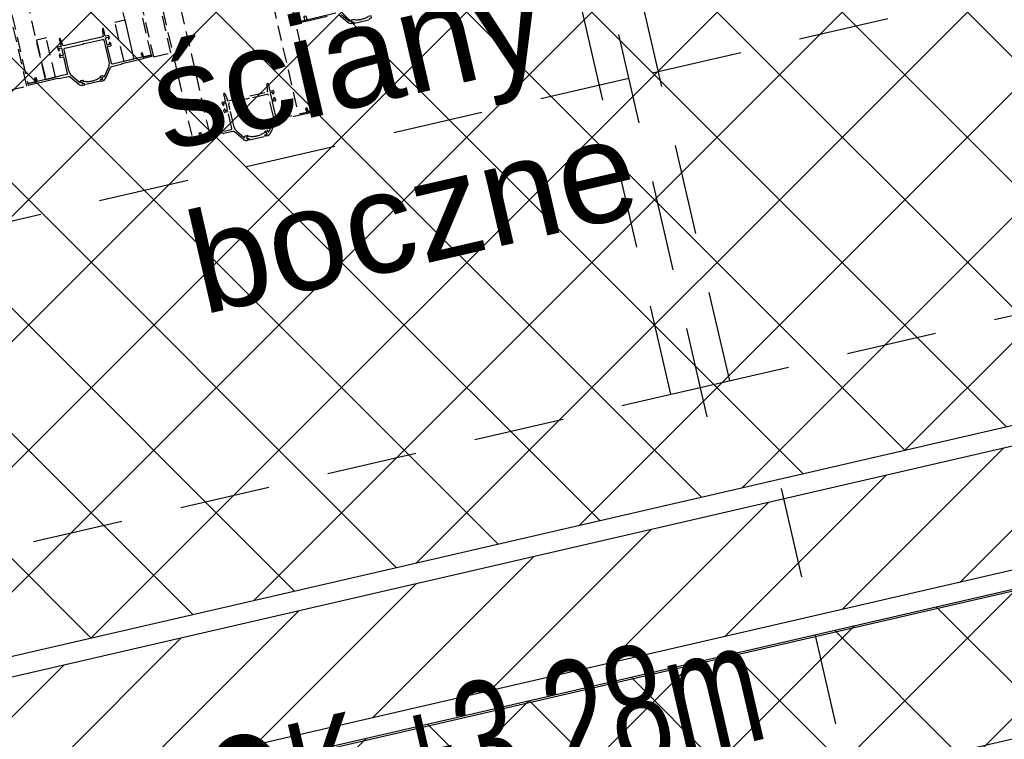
# Model space of a CAD drawing. Header units: centimetres. Extents: x -15121 to 17422, y -60492 to 0.
# Tile 226 of 256: x 1999 to 2097, y -29591 to -29519. Entities that reach past the tile are written whole.
import ezdxf
from ezdxf.enums import TextEntityAlignment as Align

# ---------------------------------------------------------------- set-up
doc = ezdxf.new("R2010")
doc.units = ezdxf.units.CM
doc.header["$LTSCALE"] = 60
doc.linetypes.add('HIDDEN', pattern=[0.375, 0.25, -0.125])
doc.linetypes.add('MP', pattern=[0.25, 0.15, -0.1])
for name, color, linetype in [('A-----SZ', 8, 'Continuous'), ('AIKA KLIMATYZACJA2', 5, 'Continuous'), ('AIKA lampy restauracja wymiarowanie', 7, 'Continuous'), ('AIKA powierzchnie2', 2, 'Continuous'), ('AIKA sufity podwieszane', 8, 'Continuous'), ('AIKA TYNK2', 5, 'Continuous'), ('AIKA wymiarowanie ogólne rzut2', 7, 'Continuous'), ('AIKA ŚCIANA2', 8, 'Continuous'), ('AIKA ścianki mobilne', 7, 'Continuous'), ('L-HIDDEN', 8, 'HIDDEN'), ('R-----OP', 7, 'Continuous')]:
    doc.layers.add(name, color=color, linetype=linetype)
doc.styles.add('MtXpl_Arial_Narrow', font='ARIALN.TTF')
doc.styles.add('normalnysimplex', font='simplex.shx', dxfattribs={"width": 0.85})
doc.styles.add('SŁAWKA', font='simplex.shx', dxfattribs={"height": 12.5})
doc.styles.add('wymiar', font='txt.shx', dxfattribs={"width": 0.6})
doc.dimstyles.new('Dwudziestka', dxfattribs={"dimtxt": 7, "dimasz": 0.7, "dimexe": 5, "dimexo": 0, "dimgap": 2.5, "dimtad": 1, "dimtoh": 1, "dimdec": 3, "dimrnd": 0.5, "dimdsep": 46, "dimtxsty": 'wymiar', "dimblk": 'znacznik', "dimcen": 0, "dimdle": 5, "dimse1": 1, "dimse2": 1, "dimclrd": 256, "dimclre": 256, "dimclrt": 256, "dimadec": 0, "dimazin": 0, "dimtfac": 0.4, "dimtdec": 3, "dimtix": 1, "dimtofl": 0, "dimtmove": 2, "dimatfit": 3, "dimldrblk": 'znacznik', "dimfxl": 1, "dimtolj": 1, "dimarcsym": 0})
pattern_1 = [(45, (5073.432, 672.602), (-6.221154, 6.221154), []), (135, (5073.432, 672.602), (-6.221154, -6.221154), [])]

# ---------------------------------------------------------------- blocks, each defined once
blk = doc.blocks.new('SL klima')
at = {"layer": 'AIKA KLIMATYZACJA2', "color": 140, "linetype": 'MP', "lineweight": -2}
for p, q in [((6253.652, -25690.933, 360.302), (6238.13, -25623.701, 360.302)), ((6253.654, -25690.932, 360.302), (6238.132, -25623.701, 360.302)), ((6388.539, -25624.384, 360.302), (6245.891, -25657.317, 360.302)), ((6255.9, -25687.335, 360.302), (6241.728, -25625.949, 360.302)), ((6250.056, -25688.684, 360.302), (6235.884, -25627.299, 360.302)), ((6252.977, -25688.01, 360.302), (6395.624, -25655.077, 360.302)), ((6245.893, -25657.316, 360.302), (6150.405, -25679.363, 360.302)), ((6245.893, -25657.316, 360.302), (6245.891, -25657.317, 360.302)), ((6245.893, -25657.316, 360.302), (6245.891, -25657.317, 360.302)), ((6157.492, -25710.056, 360.302), (6252.979, -25688.009, 360.302)), ((6261.008, -25698.053, 3653.802), (6271.409, -25743.105, 3653.802))]:
    blk.add_line(p, q, dxfattribs=at)
at = {"layer": 'AIKA KLIMATYZACJA2', "color": 140, "linetype": 'MP', "lineweight": -2, "style": 'MtXpl_Arial_Narrow', "width": 0.8}
blk.add_text('OK +3,28m', height=12, rotation=13, dxfattribs=at).set_placement((6205.476, -25735.355, 3653.802))
blk = doc.blocks.new('*U5231')
for p, q in [((-1.5, 8.8), (-1106.5, 8.81)), ((-1106.5, 8.81), (-1106.5, 0.81)), ((-1106.5, 0.81), (-1102.5, 0.81)), ((-1102.5, 0.81), (-1102.5, -0.69)), ((-1102.5, -0.69), (-1106.5, -0.69)), ((-1106.5, -9.19), (-1.5, -9.2)), ((-1.5, -99.2), (-1106.5, -99.19)), ((-1102.5, -107.69), (-1106.5, -107.69)), ((-1106.5, -109.19), (-1102.5, -109.19)), ((-1106.5, -117.19), (-1106.5, -109.19)), ((-1106.5, -117.19), (-1.5, -117.2)), ((-1102.5, -109.19), (-1102.5, -107.69))]:
    blk.add_line(p, q)
for points in [[(-848.7, 28.31), (-1108.7, 28.31), (-1108.7, 10.31), (-848.7, 10.31)], [(-1108, 0.81), (-1106.5, 0.81), (-1106.5, 8.81), (-1108, 8.81)], [(-1106.5, -9.32), (-1106.5, -19.32), (-1066.5, -19.32), (-1066.5, -9.32)], [(-1106.5, -99.32), (-1106.5, -89.32), (-1066.5, -89.32), (-1066.5, -99.32)], [(-1108, -109.19), (-1106.5, -109.19), (-1106.5, -117.19), (-1108, -117.19)], [(-848.7, -118.69), (-1108.7, -118.69), (-1108.7, -136.69), (-848.7, -136.69)]]:
    blk.add_lwpolyline(points, close=True)
at = {"linetype": 'Continuous'}
blk.add_lwpolyline([(-1086.83, -74.49), (-1103.3, -74.49, -0.162719), (-1109.31, -72.48), (-1116.51, -67.06, -0.023978), (-1116.88, -66.76, -0.684311), (-1116.54, -65.89), (-1116.2, -65.89, 0.414214), (-1115.7, -65.39), (-1115.7, -63.51, 0.198912), (-1115.85, -63.16), (-1116.56, -62.45, 0.668179), (-1116.9, -62.59), (-1116.9, -64.19, -0.414214), (-1117.1, -64.39), (-1119.1, -64.39, -0.414214), (-1119.3, -64.19), (-1119.3, -62.59, 0.414214), (-1119.5, -62.39), (-1120.3, -62.39, 0.414214), (-1120.5, -62.59), (-1120.5, -64.07, 0.235614), (-1118.51, -68.06), (-1109.5, -74.84, -0.235614), (-1108.7, -76.44), (-1108.7, -85.85, 0.198912), (-1108.55, -86.2), (-1108.15, -86.61, -0.198912), (-1108, -86.96), (-1108, -108.39, 0.414214), (-1107.2, -109.19), (-1103.8, -109.19, 0.414214), (-1103, -108.39), (-1103, -107.89, 0.414214), (-1103.2, -107.69), (-1104.2, -107.69, -0.414214), (-1104.4, -107.89), (-1106.3, -107.89, -0.414214), (-1106.5, -107.69), (-1106.5, -77.69, -0.414214), (-1105.5, -76.69), (-1088.7, -76.69, -0.414214), (-1088.5, -76.89), (-1088.5, -79.89, 0.414214), (-1088, -80.39), (-1086.12, -80.39, 0.198912), (-1085.77, -80.24), (-1085.06, -79.53, 0.668179), (-1085.2, -79.19), (-1086.8, -79.19, -0.414214), (-1087, -78.99), (-1087, -76.89, -0.414214), (-1086.8, -76.69), (-1079.7, -76.69, -0.414214), (-1079.5, -76.89), (-1079.5, -78.99, -0.414214), (-1079.7, -79.19), (-1081.3, -79.19, 0.668179), (-1081.44, -79.53), (-1080.73, -80.24, 0.198912), (-1080.38, -80.39), (-1078.5, -80.39, 0.414214), (-1078, -79.89), (-1078, -76.89, -0.414214), (-1077.8, -76.69), (-1070.2, -76.69, 0.414214), (-1070, -76.49), (-1070, -76.04, 0.36397), (-1070.17, -75.84), (-1077.01, -74.63, 0.043661), (-1077.53, -74.59), (-1077.8, -74.59, -0.414214), (-1078, -74.39), (-1078, -33.99, -0.414214), (-1077.8, -33.79), (-1077.53, -33.79, 0.043661), (-1077.01, -33.74), (-1070.17, -32.54, 0.36397), (-1070, -32.34), (-1070, -31.89, 0.414214), (-1070.2, -31.69), (-1077.8, -31.69, -0.414214), (-1078, -31.49), (-1078, -28.49, 0.414214), (-1078.5, -27.99), (-1080.38, -27.99, 0.198912), (-1080.73, -28.13), (-1081.44, -28.85, 0.668179), (-1081.3, -29.19), (-1079.7, -29.19, -0.414214), (-1079.5, -29.39), (-1079.5, -31.49, -0.414214), (-1079.7, -31.69), (-1086.8, -31.69, -0.414214), (-1087, -31.49), (-1087, -29.39, -0.414214), (-1086.8, -29.19), (-1085.2, -29.19, 0.668179), (-1085.06, -28.85), (-1085.77, -28.13, 0.198912), (-1086.12, -27.99), (-1088, -27.99, 0.414214), (-1088.5, -28.49), (-1088.5, -31.49, -0.414214), (-1088.7, -31.69), (-1105.5, -31.69, -0.414214), (-1106.5, -30.69), (-1106.5, -0.69, -0.414214), (-1106.3, -0.49), (-1104.4, -0.49, -0.414214), (-1104.2, -0.69), (-1103.2, -0.69, 0.414214), (-1103, -0.49), (-1103, 0.01, 0.414214), (-1103.8, 0.81), (-1107.2, 0.81, 0.414214), (-1108, 0.01), (-1108, -21.41, -0.198912), (-1108.15, -21.77), (-1108.55, -22.17, 0.198912), (-1108.7, -22.53), (-1108.7, -31.94, -0.235614), (-1109.5, -33.53), (-1118.51, -40.32, 0.235614), (-1120.5, -44.31), (-1120.5, -45.79, 0.414214), (-1120.3, -45.99), (-1119.5, -45.99, 0.414214), (-1119.3, -45.79), (-1119.3, -44.19, -0.414214), (-1119.1, -43.99), (-1117.1, -43.99, -0.414214), (-1116.9, -44.19), (-1116.9, -45.79, 0.668179), (-1116.56, -45.93), (-1115.85, -45.22, 0.198912), (-1115.7, -44.86), (-1115.7, -42.99, 0.414214), (-1116.2, -42.49), (-1116.54, -42.49, -0.684311), (-1116.88, -41.62, -0.023978), (-1116.51, -41.31), (-1109.31, -35.9, -0.162719), (-1103.3, -33.89), (-1081.5, -33.89, -0.414214), (-1080.5, -34.89), (-1080.5, -53.32), (-1080.06, -54.09, -0.267949), (-1080.06, -54.29), (-1080.5, -55.05), (-1080.5, -73.49, -0.414214), (-1081.5, -74.49), (-1086.83, -74.49)], format="xyb", dxfattribs=at)
blk.add_lwpolyline([(-1117.11, -47.1, 0.167317), (-1117.12, -61.14), (-1117.12, -64.17), (-1119.15, -64.17), (-1119.15, -62.11), (-1120.47, -62.11), (-1120.47, -46.13), (-1119.09, -46.13), (-1119.09, -44.15), (-1117.11, -44.15)], format="xyb", close=True)
blk = doc.blocks.new('*U5248')
for p, q in [((1298.5, 117.22), (1186, 117.22)), ((1298.5, 109.24), (1294.5, 109.24)), ((1294.5, 109.24), (1294.5, 107.74)), ((1294.5, 107.74), (1298.5, 107.74)), ((1298.5, 117.24), (1298.5, 109.24)), ((1186, 99.22), (1298.5, 99.22)), ((1298.5, 9.22), (1168, 9.22)), ((1294.5, -0.84), (1294.5, 0.66)), ((1294.5, 0.66), (1298.5, 0.66)), ((1168, -8.78), (1298.5, -8.78)), ((1298.5, -0.84), (1294.5, -0.84))]:
    blk.add_line(p, q)
blk.add_lwpolyline([(1280.77, 33.92), (1295.3, 33.92, 0.162719), (1301.31, 35.93), (1308.51, 41.35, 0.023978), (1308.87, 41.65, 0.684311), (1308.54, 42.52), (1308.2, 42.52, -0.414214), (1307.7, 43.02), (1307.7, 44.9, -0.198912), (1307.85, 45.25), (1308.56, 45.96, -0.668179), (1308.9, 45.82), (1308.9, 44.22, 0.414214), (1309.1, 44.02), (1311.1, 44.02, 0.414214), (1311.3, 44.22), (1311.3, 45.82, -0.414214), (1311.5, 46.02), (1312.3, 46.02, -0.414214), (1312.5, 45.82), (1312.5, 44.34, -0.235614), (1310.51, 40.35), (1301.5, 33.57, 0.235614), (1300.7, 31.97), (1300.7, 22.56, -0.198912), (1300.55, 22.21), (1300.15, 21.8, 0.198912), (1300, 21.45), (1300, 0.02, -0.414214), (1299.2, -0.78), (1295.8, -0.78, -0.414214), (1295, 0.02), (1295, 0.52, -0.414214), (1295.2, 0.72), (1296.2, 0.72, 0.414214), (1296.4, 0.52), (1298.3, 0.52, 0.414214), (1298.5, 0.72), (1298.5, 30.72, 0.414214), (1297.5, 31.72), (1280.7, 31.72, 0.414214), (1280.5, 31.52), (1280.5, 28.52, -0.414214), (1280, 28.02), (1278.12, 28.02, -0.198912), (1277.77, 28.17), (1277.06, 28.88, -0.668179), (1277.2, 29.22), (1278.8, 29.22, 0.414214), (1279, 29.42), (1279, 31.52, 0.414214), (1278.8, 31.72), (1271.7, 31.72, 0.414214), (1271.5, 31.52), (1271.5, 29.42, 0.414214), (1271.7, 29.22), (1273.3, 29.22, -0.668179), (1273.44, 28.88), (1272.73, 28.17, -0.198912), (1272.37, 28.02), (1270.5, 28.02, -0.414214), (1270, 28.52), (1270, 31.52, 0.414214), (1269.8, 31.72), (1262.2, 31.72, -0.414214), (1262, 31.92), (1262, 32.37, -0.36397), (1262.16, 32.57), (1269.01, 33.78, -0.043661), (1269.53, 33.82), (1269.8, 33.82, 0.414214), (1270, 34.02), (1270, 74.42, 0.414214), (1269.8, 74.62), (1269.53, 74.62, -0.043661), (1269.01, 74.67), (1262.16, 75.87, -0.36397), (1262, 76.07), (1262, 76.52, -0.414214), (1262.2, 76.72), (1269.8, 76.72, 0.414214), (1270, 76.92), (1270, 79.92, -0.414214), (1270.5, 80.42), (1272.37, 80.42, -0.198912), (1272.73, 80.28), (1273.44, 79.56, -0.668179), (1273.3, 79.22), (1271.7, 79.22, 0.414214), (1271.5, 79.02), (1271.5, 76.92, 0.414214), (1271.7, 76.72), (1278.8, 76.72, 0.414214), (1279, 76.92), (1279, 79.02, 0.414214), (1278.8, 79.22), (1277.2, 79.22, -0.668179), (1277.06, 79.56), (1277.77, 80.28, -0.198912), (1278.12, 80.42), (1280, 80.42, -0.414214), (1280.5, 79.92), (1280.5, 76.92, 0.414214), (1280.7, 76.72), (1297.5, 76.72, 0.414214), (1298.5, 77.72), (1298.5, 107.72, 0.414214), (1298.3, 107.92), (1296.4, 107.92, 0.414214), (1296.2, 107.72), (1295.2, 107.72, -0.414214), (1295, 107.92), (1295, 108.42, -0.414214), (1295.8, 109.22), (1299.2, 109.22, -0.414214), (1300, 108.42), (1300, 87, 0.198912), (1300.15, 86.64), (1300.55, 86.24, -0.198912), (1300.7, 85.88), (1300.7, 76.47, 0.235614), (1301.5, 74.88), (1310.51, 68.1, -0.235614), (1312.5, 64.1), (1312.5, 62.62, -0.414214), (1312.3, 62.42), (1311.5, 62.42, -0.414214), (1311.3, 62.62), (1311.3, 64.22, 0.414214), (1311.1, 64.42), (1309.1, 64.42, 0.414214), (1308.9, 64.22), (1308.9, 62.62, -0.668179), (1308.56, 62.48), (1307.85, 63.19, -0.198912), (1307.7, 63.55), (1307.7, 65.42, -0.414214), (1308.2, 65.92), (1308.54, 65.92, 0.684311), (1308.87, 66.79, 0.023978), (1308.51, 67.1), (1301.31, 72.51, 0.162719), (1295.3, 74.52), (1273.5, 74.52, 0.414214), (1272.5, 73.52), (1272.5, 55.09), (1272.06, 54.32, 0.267949), (1272.06, 54.12), (1272.5, 53.36), (1272.5, 34.92, 0.414214), (1273.5, 33.92), (1278.83, 33.92)], format="xyb")
for points in [[(1298.5, 117.22), (1300, 117.22), (1300, 109.22), (1298.5, 109.22)], [(1298.5, -8.82), (1300, -8.82), (1300, -0.82), (1298.5, -0.84)]]:
    blk.add_lwpolyline(points, close=True)
blk.add_lwpolyline([(1309.11, 61.31, -0.167317), (1309.12, 47.27), (1309.12, 44.24), (1311.15, 44.24), (1311.15, 46.3), (1312.47, 46.3), (1312.47, 62.28), (1311.09, 62.28), (1311.09, 64.26), (1309.11, 64.26)], format="xyb", close=True)
blk = doc.blocks.new('*U5261')
blk.add_line((-1106.5, -117.2), (-1.5, -117.2))
at = {"linetype": 'Continuous'}
for points in [[(1.31, -72.49), (8.51, -67.08, 0.023978), (8.88, -66.77, 0.684311), (8.54, -65.9), (8.2, -65.9, -0.414214), (7.7, -65.4)], [(8.56, -62.46, -0.668179), (8.9, -62.6), (8.9, -64.2, 0.414214), (9.1, -64.4), (11.1, -64.4, 0.414214), (11.3, -64.2), (11.3, -62.6, -0.414214), (11.5, -62.4), (12.3, -62.4, -0.414214), (12.5, -62.6), (12.5, -64.08, -0.235614), (10.51, -68.07), (1.5, -74.85, 0.235614)], [(0, -86.98), (0, -108.4, -0.414214), (-0.8, -109.2), (-4.2, -109.2, -0.414214)], [(-1.7, -107.9, 0.414214), (-1.5, -107.7), (-1.5, -77.7, 0.414214)]]:
    blk.add_lwpolyline(points, format="xyb", dxfattribs=at)
blk.add_lwpolyline([(9.11, -47.12, -0.167317), (9.12, -61.15), (9.12, -64.18), (11.15, -64.18), (11.15, -62.12), (12.47, -62.12), (12.47, -46.14), (11.09, -46.14), (11.09, -44.16), (9.11, -44.16)], format="xyb", close=True)
blk.add_lwpolyline([(-1.5, -117.2), (-1.5, -109.2), (-5.5, -109.2), (-5.5, -107.2), (-1.5, -107.2)])
blk.add_lwpolyline([(-1.5, -109.2), (0, -109.2), (0, -117.2), (-1.5, -117.2)], close=True)
blk = doc.blocks.new('SL ścianki przesuwne restauracja')
at = {"layer": 'L-HIDDEN', "xscale": 0.1, "yscale": 0.1, "zscale": 0.1}
for name, p, rotation in [('*U5248', (6958.473, -25346.434, 7.296), 282.9993960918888), ('*U5261', (7008.684, -25459.072, 7.296), 282.9993960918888), ('*U5231', (6946.441, -25359.679, 7.296), 102.9993960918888)]:
    blk.add_blockref(name, p, dxfattribs=dict(at, rotation=rotation))
at = {"layer": 'AIKA ścianki mobilne', "style": 'normalnysimplex', "width": 0.85, "flags": 12}
for p in [(7526.715, -25549.962), (6841.552, -25708.144), (6722.859, -25735.547), (7655.649, -26108.473), (6970.486, -26266.655), (6851.793, -26294.058)]:
    blk.add_attdef('200', text='', height=0.3, rotation=13, dxfattribs=at).set_placement(p, align=Align.TOP_LEFT)
at = {"layer": 'AIKA ścianki mobilne', "style": 'normalnysimplex', "width": 0.85}
for p in [(7511.033, -25612.222), (6883.815, -25757.027), (6707.177, -25797.807), (7639.967, -26170.733), (7012.749, -26315.537), (6836.111, -26356.317)]:
    blk.add_attdef('80', text='', height=0.3, rotation=13, dxfattribs=at).set_placement(p, align=Align.CENTER)
blk = doc.blocks.new('znacznik')
at = {"color": 0}
for points in [[(0, -5), (0, 5)], [(-4, 0), (4, 0)]]:
    blk.add_lwpolyline(points, dxfattribs=at)
at = {"color": 1}
blk.add_lwpolyline([(-2.12, -2.12), (2.12, 2.12)], dxfattribs=at)
blk = doc.blocks.new('*D5378')
at = {"layer": 'AIKA wymiarowanie ogólne rzut2', "lineweight": -2, "transparency": 16777216}
blk.add_line((1914.614, -29675.296), (2478.34, -29545.15), dxfattribs=at)
at = {"layer": 'Defpoints', "color": 0, "transparency": 16777216}
for p in [(2466.571, -29491.059), (2479.022, -29544.992), (1908.177, -29650.525)]:
    blk.add_point(p, dxfattribs=at)
at = {"layer": 'AIKA wymiarowanie ogólne rzut2', "linetype": 'ByBlock', "lineweight": -2, "transparency": 16777216, "xscale": 0.7, "yscale": 0.7, "zscale": 0.7}
for p, rotation in [((2479.022, -29544.992), 12.99999999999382), ((1913.932, -29675.453), 192.9999999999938)]:
    blk.add_blockref('znacznik', p, dxfattribs=dict(at, rotation=rotation))
at = {"layer": 'AIKA wymiarowanie ogólne rzut2', "transparency": 16777216, "insert": (2195.127, -29604.377), "char_height": 7, "attachment_point": 5, "rotation": 13, "style": 'wymiar'}
blk.add_mtext('\\A1;580', dxfattribs=at)
blk = doc.blocks.new('*D7158')
at = {"layer": 'AIKA lampy restauracja wymiarowanie', "lineweight": -2, "transparency": 16777216}
blk.add_line((2022.315, -29608.351), (2352.193, -29532.193), dxfattribs=at)
at = {"layer": 'Defpoints', "color": 0, "transparency": 16777216}
for p in [(2349.992, -29519.548), (2352.875, -29532.036), (2018.405, -29594.527)]:
    blk.add_point(p, dxfattribs=at)
at = {"layer": 'AIKA lampy restauracja wymiarowanie', "lineweight": -2, "transparency": 16777216, "xscale": 0.7, "yscale": 0.7, "zscale": 0.7}
for p, rotation in [((2352.875, -29532.036), 12.99999999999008), ((2021.633, -29608.509), 192.9999999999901)]:
    blk.add_blockref('znacznik', p, dxfattribs=dict(at, rotation=rotation))
at = {"layer": 'AIKA lampy restauracja wymiarowanie', "transparency": 16777216, "insert": (2185.904, -29564.426), "char_height": 7, "attachment_point": 5, "rotation": 13, "style": 'wymiar'}
blk.add_mtext('\\A1;340', dxfattribs=at)

msp = doc.modelspace()

# ---------------------------------------------------------------- hatches: boundary and pattern name
at = {"layer": 'A-----SZ'}
h = msp.add_hatch(dxfattribs=at)
h.set_pattern_fill('ANSI31', color=256, scale=2)
h.set_pattern_definition([(45, (-35110.076, -2093.3616), (-4.4901281, 4.4901281), [])])
h.paths.add_polyline_path([(2430.4942, -29232.5492), (2442.1866, -29229.8498), (2447.8099, -29254.2071), (2436.1175, -29256.9065)])
h.paths.add_polyline_path([(1072.0212, -29798.6482), (1074.7206, -29810.3407), (1133.1828, -29796.8436), (1130.4834, -29785.1512)])
h.paths.add_polyline_path([(1226.946, -29762.881), (1229.6454, -29774.5734), (1676.8813, -29671.3209), (1674.1819, -29659.6285)])
h.paths.add_polyline_path([(1883.6714, -29611.264), (1886.3709, -29622.9564), (2480.7366, -29485.7363), (2478.0372, -29474.0439)])
h.paths.add_polyline_path([(2479.5335, -29444.9619), (2491.226, -29442.2625), (2470.0801, -29350.6697), (2458.3877, -29353.3691)])
edge = h.paths.add_edge_path()
edge.add_line((2458.3877, -29353.3691), (2478.4092, -29440.092))
at = {"layer": 'AIKA sufity podwieszane', "transparency": 33554610}
h = msp.add_hatch(dxfattribs=at)
h.set_pattern_fill('ANSI37', color=256, scale=2.771036)
h.set_pattern_definition(pattern_1)
h.paths.add_polyline_path([(3263.0511, -29233.6017), (3143.0511, -29233.6017), (3143.0511, -29195.6017), (3027.0511, -29195.6017), (3027.0511, -29233.6017), (2963.0511, -29233.6017), (2963.0511, -29193.9885), (2797.0511, -29193.9885), (2797.0511, -29233.6017), (2733.0511, -29233.6017), (2733.0511, -29195.6017), (2617.0511, -29195.6017), (2617.0511, -29233.6017), (2497.0511, -29233.6017), (2497.0511, -29254.2071), (2449.7172, -29253.5776), (2492.7248, -29439.8638), (2512.2122, -29435.3648), (2522.11, -29478.2371), (1907.5742, -29619.9086), (2121.0978, -30544.7807), (2160.7103, -30535.6354), (2167.0089, -30562.9178), (2328.7543, -30525.5759), (2322.4557, -30498.2935), (2692.7163, -30412.8121), (2689.1171, -30397.2222), (2731.9894, -30387.3244), (2736.209, -30405.6017), (3029.0511, -30405.6017), (3029.0511, -30433.6017), (3195.0511, -30433.6017), (3195.0511, -30405.6017), (3255.0511, -30405.6017), (3255.0511, -30389.6017), (3263.0511, -30389.6017)])
h = msp.add_hatch(dxfattribs=at)
h.set_pattern_fill('ANSI37', color=256, scale=2.771036)
h.set_pattern_definition(pattern_1)
h.paths.add_polyline_path([(2429.0614, -29234.9326), (1915.5023, -29353.4971), (1921.1954, -29378.1567), (1883.195, -29386.9298), (1877.5019, -29362.2701), (1822.9402, -29374.8667), (1871.0767, -29583.3825), (1878.872, -29581.5829), (1885.1703, -29608.8654), (2475.6385, -29472.545), (2469.3399, -29445.2627), (2477.1349, -29443.463)])

# ---------------------------------------------------------------- linework, layer by layer
at = {"layer": 'AIKA powierzchnie2'}
msp.add_lwpolyline([(2692.7163, -30412.8121), (2322.4557, -30498.2935), (2328.7543, -30525.5759), (2167.0089, -30562.9178), (2160.7103, -30535.6354), (2121.0978, -30544.7807), (1907.5742, -29619.9086), (2522.11, -29478.2371), (2512.2122, -29435.3648), (2492.7248, -29439.8638), (2449.7172, -29253.5776), (2497.0511, -29254.2071), (2497.0511, -29233.6017), (2617.0511, -29233.6017), (2617.0511, -29195.6017), (2733.0511, -29195.6017)], dxfattribs=at)
msp.add_lwpolyline([(1822.9402, -29374.8667), (1877.5019, -29362.2701), (1883.195, -29386.9298), (1921.1954, -29378.1567), (1915.5023, -29353.4971), (2429.0614, -29234.9326), (2477.1349, -29443.463), (2469.3399, -29445.2627), (2475.6385, -29472.545), (1885.1703, -29608.8654), (1878.872, -29581.5829), (1871.0767, -29583.3825)], close=True, dxfattribs=at)
at = {"layer": 'AIKA sufity podwieszane', "transparency": 33554610}
msp.add_lwpolyline([(2692.7163, -30412.8121), (2322.4557, -30498.2935), (2328.7543, -30525.5759), (2167.0089, -30562.9178), (2160.7103, -30535.6354), (2121.0978, -30544.7807), (1907.5742, -29619.9086), (2522.11, -29478.2371), (2512.2122, -29435.3648), (2492.7248, -29439.8638), (2449.7172, -29253.5776), (2497.0511, -29254.2071), (2497.0511, -29233.6017), (2617.0511, -29233.6017), (2617.0511, -29195.6017), (2733.0511, -29195.6017)], dxfattribs=at)
msp.add_lwpolyline([(1822.9402, -29374.8667), (1877.5019, -29362.2701), (1883.195, -29386.9298), (1921.1954, -29378.1567), (1915.5023, -29353.4971), (2429.0614, -29234.9326), (2477.1349, -29443.463), (2469.3399, -29445.2627), (2475.6385, -29472.545), (1885.1703, -29608.8654), (1878.872, -29581.5829), (1871.0767, -29583.3825)], close=True, dxfattribs=at)
at = {"layer": 'AIKA TYNK2'}
msp.add_lwpolyline([(1230.0953, -29776.5222), (2481.1865, -29487.685), (2522.11, -29478.2371), (2512.2122, -29435.3648), (2492.7248, -29439.8638), (2472.0288, -29350.2198), (2456.4389, -29353.819), (2477.1349, -29443.463), (2469.3399, -29445.2627), (2475.6385, -29472.545), (1885.1703, -29608.8654)], dxfattribs=at)
at = {"layer": 'AIKA ŚCIANA2'}
for p, q in [((2478.0372, -29474.0439), (1883.6714, -29611.264)), ((2480.7366, -29485.7363), (1886.3709, -29622.9564))]:
    msp.add_line(p, q, dxfattribs=at)

# ---------------------------------------------------------------- block references
at = {"layer": 'AIKA KLIMATYZACJA2'}
msp.add_blockref('SL klima', (-4186.027, -3867.9585), dxfattribs=at)
at = {"layer": 'AIKA ścianki mobilne'}
msp.add_blockref('SL ścianki przesuwne restauracja', (-4970.35, -4058.0769), dxfattribs=at)

# ---------------------------------------------------------------- texts
at = {"layer": 'R-----OP', "insert": (2004.018, -29490.2884), "char_height": 10, "width": 46.520602, "attachment_point": 1, "rotation": 13, "style": 'SŁAWKA'}
msp.add_mtext('{\\fArial|b0|i0|c238|p34;\\C251;rezerwa na ściany boczne }', dxfattribs=at)

# ---------------------------------------------------------------- dimensions: what is measured, and where the dimension line sits
at = {"layer": 'AIKA lampy restauracja wymiarowanie', "color": 2}
dim = msp.add_linear_dim(base=(2352.8746, -29532.0356), p1=(2018.4051, -29594.5265), p2=(2349.9916, -29519.5481), angle=193, dimstyle='Dwudziestka', dxfattribs=at)
dim.commit()
dim.dimension.update_dxf_attribs({"geometry": '*D7158', "text_midpoint": (2185.9042, -29564.426)})
at = {"layer": 'AIKA wymiarowanie ogólne rzut2'}
dim = msp.add_linear_dim(base=(2479.0223, -29544.9921), p1=(1908.1768, -29650.5248), p2=(2466.5709, -29491.0593), angle=193, dimstyle='Dwudziestka', dxfattribs=at)
dim.commit()
dim.dimension.update_dxf_attribs({"geometry": '*D5378', "text_midpoint": (2195.1275, -29604.3766)})

doc.saveas('drawing.dxf')
